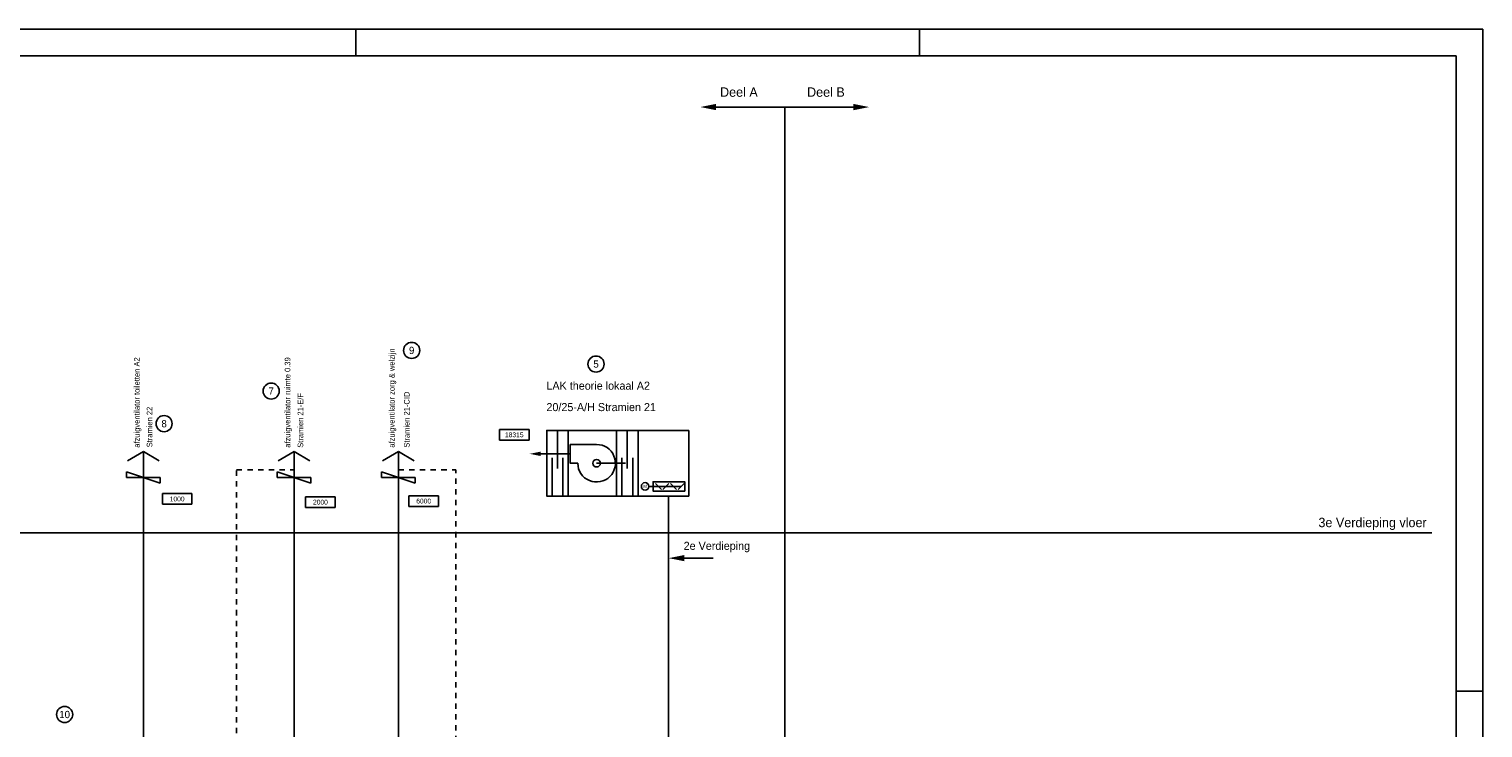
# Model space of a CAD drawing. Extents: x 0 to 1189, y 0 to 841.
# Tile 27 of 27: x 647 to 1189, y 580 to 841. Entities that reach past the tile are written whole.
import ezdxf
from ezdxf.enums import TextEntityAlignment as Align

# ---------------------------------------------------------------- set-up
doc = ezdxf.new("R2010")
doc.units = 0
doc.linetypes.add('STABI22', pattern=[4, 2, -2])
doc.layers.get('0').update_dxf_attribs({"linetype": 'CONTINUOUS'})
for name, color, linetype in [('00KAD025', 2, 'CONTINUOUS'), ('00KAD070', 5, 'CONTINUOUS'), ('BL$8----_TEKST', 7, 'CONTINUOUS'), ('WL$1----', 3, 'CONTINUOUS'), ('WL561---', 4, 'CONTINUOUS'), ('WL570---_TOEVOER', 3, 'CONTINUOUS'), ('WM561---', 1, 'CONTINUOUS')]:
    doc.layers.add(name, color=color, linetype=linetype)
doc.styles.add('BURO-018', font='BUROFONT.shx', dxfattribs={"height": 1.8})
doc.styles.add('BURO-025', font='BUROFONT.shx', dxfattribs={"height": 2.5})

# ---------------------------------------------------------------- blocks, each defined once
blk = doc.blocks.new('2322615')
at = {"color": 0, "linetype": 'CONTINUOUS'}
for p, q in [((-2.5, -7.5), (2.5, 7.5)), ((0, 7.5), (2.5, 7.5)), ((0, 7.5), (0, -7.5)), ((0, -7.5), (-2.5, -7.5))]:
    blk.add_line(p, q, dxfattribs=at)
at = {"color": 0, "linetype": 'CONTINUOUS', "style": 'BURO-018', "flags": 1}
blk.add_attdef('W_ID', (0, 0), '', height=1.8, dxfattribs=at)
blk = doc.blocks.new('2322618')
at = {"color": 0, "linetype": 'CONTINUOUS'}
for p in [(-7, 7), (7, 7)]:
    blk.add_line(p, (0, 11.04), dxfattribs=at)
blk = doc.blocks.new('30486013')
at = {"color": 0, "linetype": 'CONTINUOUS'}
blk.add_circle((0, 0), 2, dxfattribs=at)
at = {"color": 0, "linetype": 'CONTINUOUS', "style": 'BURO-018', "flags": 1}
blk.add_attdef('CV_MATCODE', (0, 0), '', height=1.8, dxfattribs=at)
blk = doc.blocks.new('3048601')
at = {"color": 0, "linetype": 'CONTINUOUS'}
blk.add_circle((0, 0), 2, dxfattribs=at)
at = {"color": 0, "linetype": 'CONTINUOUS', "style": 'BURO-018', "flags": 1}
blk.add_attdef('CV_MATCODE', (0, 0), '', height=1.8, dxfattribs=at)
blk = doc.blocks.new('AL-RNR')
at = {"color": 0, "linetype": 'CONTINUOUS'}
for p, q in [((-5.5, 2), (5.5, 2)), ((-5.5, -2), (-5.5, 2)), ((5.5, -2), (5.5, 2)), ((-5.5, -2), (5.5, -2))]:
    blk.add_line(p, q, dxfattribs=at)

msp = doc.modelspace()

# ---------------------------------------------------------------- hatches: boundary and pattern name
at = {"layer": 'WL561---', "linetype": 'CONTINUOUS'}
for points in [[(903.21, 813.09), (897.32, 811.91), (903.21, 810.73), (903.21, 811.91)], [(954.38, 813.09), (960.27, 811.91), (954.38, 810.73), (954.38, 811.91)]]:
    msp.add_hatch(color=8, dxfattribs=at).paths.add_polyline_path(points)
at = {"layer": 'WL561---'}
for points in [[(837.91, 683.38), (833.79, 682.56), (837.91, 681.73), (837.91, 682.56)], [(891.44, 642.48), (885.55, 643.65), (891.44, 644.83), (891.44, 643.65)]]:
    msp.add_hatch(color=6, dxfattribs=at).paths.add_polyline_path(points)

# ---------------------------------------------------------------- linework, layer by layer
at = {"layer": '00KAD025', "linetype": 'CONTINUOUS'}
msp.add_line((1179, 594), (1189, 594), dxfattribs=at)
at = {"layer": '00KAD070', "linetype": 'CONTINUOUS'}
for p, q in [((1179, 831), (10, 831)), ((1179, 10), (1179, 831))]:
    msp.add_line(p, q, dxfattribs=at)
at = {"layer": 'BL$8----_TEKST', "color": 7}
msp.add_lwpolyline([(893.02, 691.3), (893.02, 666.8), (840.11, 666.8), (840.11, 691.3)], close=True, dxfattribs=at)
at = {"layer": 'WL561---', "color": 8, "linetype": 'CONTINUOUS'}
for p, q in [((928.8, 811.92), (899.29, 811.92)), ((928.8, 811.92), (928.8, 15.18)), ((928.8, 811.92), (958.31, 811.92)), ((45.54, 653.07), (1169.98, 653.07))]:
    msp.add_line(p, q, dxfattribs=at)
at = {"layer": 'WL561---', "color": 1}
for p, q in [((844.11, 677.05), (844.11, 691.3)), ((848.11, 666.8), (848.11, 691.3)), ((866.14, 666.8), (866.14, 691.3)), ((870.14, 677.05), (870.14, 691.3)), ((874.14, 666.8), (874.14, 691.3)), ((842.11, 666.8), (842.11, 681.05)), ((846.11, 666.8), (846.11, 681.05)), ((868.14, 666.8), (868.14, 681.05)), ((872.14, 666.8), (872.14, 681.05))]:
    msp.add_line(p, q, dxfattribs=at)
at = {"layer": 'WL561---', "color": 6}
for p, q in [((689.81, 683.39), (689.81, 317.03)), ((745.96, 683.39), (745.96, 311.11)), ((784.83, 683.39), (784.83, 311.11)), ((885.49, 653.07), (885.49, 666.8)), ((885.49, 653.07), (885.49, 317.03))]:
    msp.add_line(p, q, dxfattribs=at)
at = {"layer": 'WL561---', "color": 3}
msp.add_lwpolyline([(848.89, 686.05), (858.69, 686.05, -2.414214), (851.69, 679.05), (848.89, 679.05)], format="xyb", close=True, dxfattribs=at)
msp.add_circle((858.69, 679.05), 1.4, dxfattribs=at)
at = {"layer": 'WL570---_TOEVOER'}
for p, q in [((1189, 841), (0, 841)), ((769, 831), (769, 841)), ((979, 831), (979, 841)), ((1189, 0), (1189, 841)), ((890.15, 670.41), (878.17, 670.41)), ((880.64, 671.53), (882.87, 669.3)), ((885.67, 671.53), (883.44, 669.3)), ((886.24, 671.53), (888.47, 669.3)), ((891.27, 671.53), (889.04, 669.3))]:
    msp.add_line(p, q, dxfattribs=at)
at = {"layer": 'WL570---_TOEVOER', "color": 6, "linetype": 'CONTINUOUS'}
for p, q in [((837.6, 682.57), (837.57, 682.57)), ((848.97, 682.57), (837.6, 682.57)), ((858.69, 679.05), (869.5, 679.05)), ((902.13, 643.64), (887.51, 643.64))]:
    msp.add_line(p, q, dxfattribs=at)
at = {"layer": 'WL570---_TOEVOER'}
msp.add_lwpolyline([(891.55, 668.66), (879.75, 668.66), (879.75, 672.16), (891.55, 672.16)], close=True, dxfattribs=at)
at = {"layer": 'WM561---', "color": 1, "linetype": 'STABI22'}
for p, q in [((724.54, 676.62), (745.96, 676.62)), ((724.54, 278.31), (724.54, 676.62)), ((784.83, 676.62), (806.24, 676.62)), ((806.24, 203.4), (806.24, 676.62))]:
    msp.add_line(p, q, dxfattribs=at)

# ---------------------------------------------------------------- block references
at = {"layer": 'BL$8----_TEKST', "color": 7}
ref = msp.add_blockref('3048601', (789.78, 721.14), dxfattribs=dict(at, xscale=1.5, yscale=1.5, zscale=1.5))
ref.add_attrib('CV_TEXT1', '9', dxfattribs={"layer": '0', "color": 1, "linetype": 'CONTINUOUS', "height": 2.7, "style": 'BURO-018'}).set_placement((789.78, 721.14), align=Align.MIDDLE)
ref = msp.add_blockref('3048601', (858.48, 716.04), dxfattribs=dict(at, xscale=1.5, yscale=1.5, zscale=1.5))
ref.add_attrib('CV_TEXT1', '5', dxfattribs={"layer": '0', "color": 1, "linetype": 'CONTINUOUS', "height": 2.7, "style": 'BURO-018'}).set_placement((858.48, 716.04), align=Align.MIDDLE)
ref = msp.add_blockref('3048601', (737.42, 705.97), dxfattribs=dict(at, xscale=1.5, yscale=1.5, zscale=1.5))
ref.add_attrib('CV_TEXT1', '7', dxfattribs={"layer": '0', "color": 1, "linetype": 'CONTINUOUS', "height": 2.7, "style": 'BURO-018'}).set_placement((737.42, 705.97), align=Align.MIDDLE)
ref = msp.add_blockref('3048601', (697.52, 693.81), dxfattribs=dict(at, xscale=1.5, yscale=1.5, zscale=1.5))
ref.add_attrib('CV_TEXT1', '8', dxfattribs={"layer": '0', "color": 1, "linetype": 'CONTINUOUS', "height": 2.7, "style": 'BURO-018'}).set_placement((697.52, 693.81), align=Align.MIDDLE)
ref = msp.add_blockref('AL-RNR', (828.01, 689.65), dxfattribs=at)
ref.add_attrib('AL_RNR', '18315', dxfattribs={"layer": '0', "color": 0, "linetype": 'CONTINUOUS', "height": 1.8, "style": 'BURO-018'}).set_placement((828.01, 689.65), align=Align.MIDDLE)
ref = msp.add_blockref('AL-RNR', (702.38, 665.72), dxfattribs=at)
ref.add_attrib('AL_RNR', '1000', dxfattribs={"layer": '0', "color": 0, "linetype": 'CONTINUOUS', "height": 1.8, "style": 'BURO-018'}).set_placement((702.38, 665.72), align=Align.MIDDLE)
ref = msp.add_blockref('AL-RNR', (755.77, 664.54), dxfattribs=at)
ref.add_attrib('AL_RNR', '2000', dxfattribs={"layer": '0', "color": 0, "linetype": 'CONTINUOUS', "height": 1.8, "style": 'BURO-018'}).set_placement((755.77, 664.54), align=Align.MIDDLE)
ref = msp.add_blockref('AL-RNR', (794.25, 664.93), dxfattribs=at)
ref.add_attrib('AL_RNR', '6000', dxfattribs={"layer": '0', "color": 0, "linetype": 'CONTINUOUS', "height": 1.8, "style": 'BURO-018'}).set_placement((794.25, 664.93), align=Align.MIDDLE)
ref = msp.add_blockref('3048601', (660.45, 585.33), dxfattribs=dict(at, xscale=1.5, yscale=1.5, zscale=1.5))
ref.add_attrib('CV_TEXT1', '10', dxfattribs={"layer": '0', "color": 1, "linetype": 'CONTINUOUS', "height": 2.7, "style": 'BURO-018'}).set_placement((660.45, 585.33), align=Align.MIDDLE)
at = {"layer": 'WL$1----', "color": 3, "xscale": 0.8400000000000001, "yscale": 0.8400000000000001, "zscale": 0.8400000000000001}
for p in [(689.81, 674.12), (745.96, 674.12), (784.83, 674.12)]:
    msp.add_blockref('2322618', p, dxfattribs=at)
at = {"layer": 'WL$1----', "color": 3, "xscale": 0.8400000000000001, "yscale": 0.8400000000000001, "zscale": 0.8400000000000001, "rotation": 270}
for p in [(689.81, 673.74), (745.96, 673.74), (784.83, 673.74)]:
    msp.add_blockref('2322615', p, dxfattribs=at)
at = {"layer": 'WL570---_TOEVOER', "extrusion": (0, 0, -1)}
ref = msp.add_blockref('30486013', (-876.77, 670.41), dxfattribs=dict(at, xscale=0.7000000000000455, yscale=0.7000000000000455, zscale=-0.7))
ref.add_attrib('CV_TEXT1', 'M', dxfattribs={"layer": '0', "color": 1, "height": 1.26, "rotation": 180, "style": 'BURO-018', "text_generation_flag": 4}).set_placement((876.77, 670.41), align=Align.MIDDLE)

# ---------------------------------------------------------------- texts
at = {"layer": 'BL$8----_TEKST', "color": 7}
for s, height, style, p in [('Deel A', 3.5, 'BURO-018', (904.7, 815.74)), ('Deel B', 3.5, 'BURO-018', (937.13, 815.74)), ('LAK theorie lokaal A2', 3, 'BURO-025', (840, 706.47)), ('20/25-A/H Stramien 21', 3, 'BURO-025', (840, 698.49)), ('3e Verdieping vloer', 3.5, 'BURO-018', (1127.7, 655.2)), ('2e Verdieping', 3, 'BURO-025', (891.13, 646.74))]:
    msp.add_text(s, height=height, dxfattribs=dict(at, style=style)).set_placement(p)
at = {"layer": 'BL$8----_TEKST', "color": 7, "style": 'BURO-025'}
for s, p in [('afzuigventilator toiletten A2', (688.43, 684.84)), ('afzuigventilator ruimte 0.39', (744.58, 684.84)), ('afzuigventilator zorg & welzijn', (783.41, 684.86)), ('Stramien 21-E/F', (749.37, 684.81)), ('Stramien 21-CID', (789, 684.84)), ('Stramien 22', (693.14, 684.97))]:
    msp.add_text(s, height=2.1, rotation=90, dxfattribs=at).set_placement(p)

doc.saveas('drawing.dxf')
